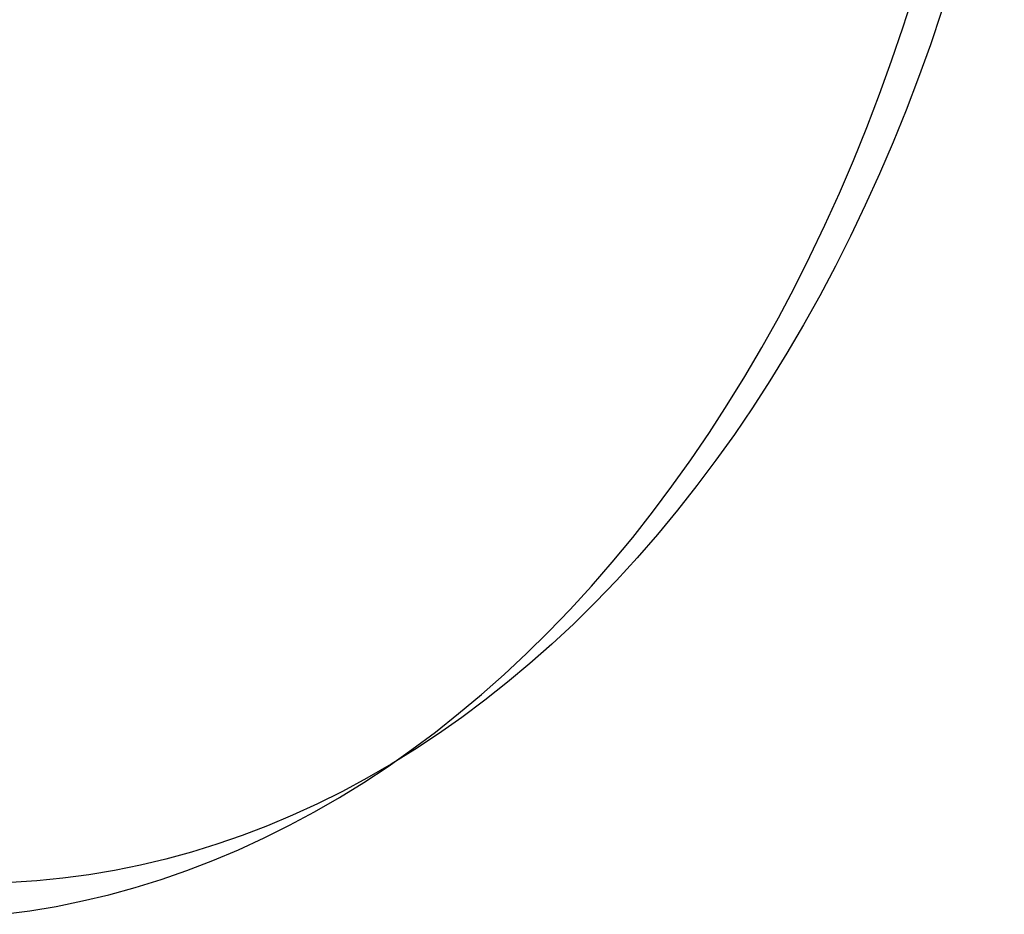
# Model space of a CAD drawing. Header units: millimetres. Extents: x -104 to 128, y -124 to 124.
# Tile 252 of 256: x 120.21 to 128.2, y -12.46 to -5.2. Entities that reach past the tile are written whole.
import ezdxf

# ---------------------------------------------------------------- set-up
doc = ezdxf.new("R2010")
doc.units = ezdxf.units.MM
doc.header["$MEASUREMENT"] = 0
doc.layers.add('Predefinito', color=5, linetype='Continuous')

msp = doc.modelspace()

# ---------------------------------------------------------------- linework, layer by layer
at = {"layer": 'Predefinito', "extrusion": (0.707107, 0, 0.707107)}
msp.add_lwpolyline([(-1.2084, 1100.5789), (-1.448, 1100.5511), (-1.6871, 1100.5182), (-1.9671, 1100.4731), (-2.2464, 1100.4211), (-2.5248, 1100.362), (-2.8009, 1100.2963), (-3.0743, 1100.2241), (-3.3452, 1100.1453), (-3.6135, 1100.0602), (-3.8792, 1099.9686), (-4.1424, 1099.8706), (-4.4031, 1099.7663), (-4.6612, 1099.6556), (-4.9168, 1099.5385), (-5.1698, 1099.415), (-5.4203, 1099.2851), (-5.6682, 1099.1487), (-5.9744, 1098.969), (-6.1556, 1098.8564), (-6.3932, 1098.7017), (-6.6262, 1098.5417), (-6.8546, 1098.3765), (-7.0785, 1098.206), (-7.2978, 1098.0304), (-7.5126, 1097.8495), (-7.7229, 1097.6635), (-7.9288, 1097.4724), (-8.1301, 1097.276), (-8.3268, 1097.0744), (-8.5191, 1096.8676), (-8.7067, 1096.6555), (-8.9346, 1096.383), (-9.0673, 1096.2161), (-9.2387, 1095.9906), (-9.4041, 1095.7617), (-9.5635, 1095.5293), (-9.7168, 1095.2935), (-9.8642, 1095.0543), (-10.0056, 1094.8117), (-10.141, 1094.5658), (-10.2704, 1094.3164), (-10.3939, 1094.0636), (-10.5114, 1093.8074), (-10.6228, 1093.5478), (-10.7281, 1093.2847), (-10.8273, 1093.0182), (-10.9197, 1092.7496), (-11.0052, 1092.4797), (-11.0837, 1092.2086), (-11.1555, 1091.9363), (-11.2205, 1091.6627), (-11.2787, 1091.388), (-11.3301, 1091.1119), (-11.3748, 1090.8347), (-11.4128, 1090.5562), (-11.444, 1090.2765), (-11.4683, 1089.9956), (-11.4858, 1089.7134), (-11.4964, 1089.43), (-11.5, 1089.1455), (-11.4966, 1088.8618), (-11.4862, 1088.5791), (-11.4689, 1088.2975), (-11.4448, 1088.0171), (-11.4139, 1087.7377), (-11.3762, 1087.4594), (-11.3317, 1087.1822), (-11.2804, 1086.906), (-11.2224, 1086.631), (-11.1575, 1086.357), (-11.0858, 1086.0841), (-11.0072, 1085.8123), (-10.8992, 1085.4741), (-10.8293, 1085.2726), (-10.7306, 1085.0068), (-10.6257, 1084.7443), (-10.5147, 1084.4852), (-10.3976, 1084.2293), (-10.2744, 1083.9767), (-10.1452, 1083.7274), (-10.01, 1083.4813), (-9.8687, 1083.2385), (-9.7214, 1082.999), (-9.568, 1082.7627), (-9.4085, 1082.5298), (-9.2429, 1082.3002), (-9.0271, 1082.0179), (-8.8935, 1081.8518), (-8.7112, 1081.6349), (-8.5242, 1081.4233), (-8.3325, 1081.2167), (-8.1362, 1081.0153), (-7.9352, 1080.819), (-7.7296, 1080.6277), (-7.5194, 1080.4416), (-7.3046, 1080.2605), (-7.0852, 1080.0844), (-6.8611, 1079.9135), (-6.6323, 1079.7478), (-6.3988, 1079.5872), (-6.1606, 1079.4319), (-5.9189, 1079.2827), (-5.6744, 1079.14), (-5.4272, 1079.0038), (-5.1773, 1078.8739), (-4.9247, 1078.7504), (-4.6694, 1078.6332), (-4.4114, 1078.5224), (-4.1508, 1078.4178), (-3.8875, 1078.3196), (-3.6215, 1078.2277), (-3.3528, 1078.1422), (-3.0814, 1078.0631), (-2.8072, 1077.9905), (-2.5304, 1077.9245), (-2.2525, 1077.8654), (-1.9738, 1077.8133), (-1.6942, 1077.7681), (-1.4139, 1077.7299), (-1.1327, 1077.6985), (-0.8508, 1077.6741), (-0.568, 1077.6566), (-0.2844, 1077.6461), (0, 1077.6426)], dxfattribs=at)
at = {"layer": 'Predefinito', "extrusion": (0.328635, 0.885437, -0.328635)}
msp.add_lwpolyline([(-121.1748, 1574.2341), (-121.1912, 1574.2192), (-121.2075, 1574.2038), (-121.2235, 1574.1879), (-121.2394, 1574.1715), (-121.2549, 1574.1546), (-121.2702, 1574.1372), (-121.2852, 1574.1193), (-121.2999, 1574.1009), (-121.3143, 1574.0821), (-121.3283, 1574.0628), (-121.3419, 1574.043), (-121.3552, 1574.0228), (-121.368, 1574.0021), (-121.3804, 1573.981), (-121.3924, 1573.9594), (-121.4038, 1573.9375), (-121.4148, 1573.9151), (-121.4253, 1573.8924), (-121.4352, 1573.8694), (-121.4446, 1573.8459), (-121.4534, 1573.8222), (-121.4617, 1573.7982), (-121.4693, 1573.7739), (-121.4764, 1573.7493), (-121.4829, 1573.7244), (-121.4887, 1573.6994), (-121.4939, 1573.6742), (-121.4984, 1573.6488), (-121.5023, 1573.6232), (-121.5055, 1573.5976), (-121.5081, 1573.5718), (-121.51, 1573.546), (-121.5112, 1573.5202), (-121.5118, 1573.4943), (-121.5117, 1573.4684), (-121.5109, 1573.4426), (-121.5095, 1573.4169), (-121.5074, 1573.3912), (-121.5047, 1573.3656), (-121.5013, 1573.3402), (-121.4972, 1573.3149), (-121.4926, 1573.2899), (-121.4873, 1573.265), (-121.4814, 1573.2404), (-121.4749, 1573.216), (-121.4678, 1573.1919), (-121.4602, 1573.1681), (-121.452, 1573.1446), (-121.4433, 1573.1214), (-121.434, 1573.0986), (-121.4243, 1573.0761), (-121.4141, 1573.0541), (-121.4034, 1573.0324), (-121.3922, 1573.0111), (-121.3806, 1572.9902), (-121.3687, 1572.9698), (-121.3563, 1572.9497), (-121.3436, 1572.9302), (-121.3305, 1572.9111), (-121.3171, 1572.8924), (-121.3034, 1572.8742), (-121.2894, 1572.8565), (-121.2751, 1572.8392), (-121.2605, 1572.8225)], dxfattribs=at)
at = {"layer": 'Predefinito', "extrusion": (0.358988, 0.861543, -0.358988)}
msp.add_lwpolyline([(-119.544, 1558.7457), (-119.5606, 1558.731), (-119.5771, 1558.7158), (-119.5934, 1558.7001), (-119.6094, 1558.684), (-119.6252, 1558.6673), (-119.6408, 1558.6501), (-119.656, 1558.6324), (-119.6709, 1558.6143), (-119.6856, 1558.5956), (-119.6998, 1558.5765), (-119.7137, 1558.5569), (-119.7273, 1558.5368), (-119.7404, 1558.5163), (-119.753, 1558.4954), (-119.7653, 1558.474), (-119.777, 1558.4522), (-119.7883, 1558.43), (-119.7991, 1558.4075), (-119.8093, 1558.3845), (-119.819, 1558.3613), (-119.8282, 1558.3376), (-119.8368, 1558.3137), (-119.8448, 1558.2895), (-119.8522, 1558.265), (-119.8589, 1558.2403), (-119.8651, 1558.2153), (-119.8706, 1558.1902), (-119.8755, 1558.1648), (-119.8798, 1558.1394), (-119.8833, 1558.1137), (-119.8863, 1558.088), (-119.8885, 1558.0622), (-119.8901, 1558.0364), (-119.891, 1558.0105), (-119.8913, 1557.9847), (-119.8908, 1557.9589), (-119.8898, 1557.9331), (-119.888, 1557.9074), (-119.8856, 1557.8818), (-119.8826, 1557.8563), (-119.8789, 1557.831), (-119.8745, 1557.8059), (-119.8696, 1557.781), (-119.864, 1557.7562), (-119.8579, 1557.7318), (-119.8511, 1557.7076), (-119.8438, 1557.6837), (-119.8359, 1557.6601), (-119.8275, 1557.6368), (-119.8186, 1557.6138), (-119.8092, 1557.5912), (-119.7992, 1557.569), (-119.7888, 1557.5472), (-119.778, 1557.5257), (-119.7667, 1557.5047), (-119.755, 1557.4841), (-119.7429, 1557.4639), (-119.7304, 1557.4442), (-119.7176, 1557.4249), (-119.7045, 1557.4061), (-119.691, 1557.3877), (-119.6772, 1557.3698), (-119.6632, 1557.3523), (-119.6489, 1557.3354)], dxfattribs=at)
at = {"layer": 'Predefinito', "extrusion": (0.373911, 0.848753, -0.373911)}
msp.add_lwpolyline([(-118.6458, 1550.572), (-118.6626, 1550.5575), (-118.6791, 1550.5424), (-118.6955, 1550.5269), (-118.7117, 1550.5108), (-118.7276, 1550.4942), (-118.7433, 1550.4772), (-118.7587, 1550.4596), (-118.7737, 1550.4415), (-118.7885, 1550.423), (-118.8029, 1550.404), (-118.8169, 1550.3845), (-118.8306, 1550.3645), (-118.8439, 1550.3441), (-118.8567, 1550.3233), (-118.8691, 1550.302), (-118.881, 1550.2803), (-118.8924, 1550.2582), (-118.9034, 1550.2357), (-118.9138, 1550.2129), (-118.9237, 1550.1896), (-118.933, 1550.1661), (-118.9418, 1550.1422), (-118.9499, 1550.1181), (-118.9575, 1550.0936), (-118.9645, 1550.069), (-118.9708, 1550.0441), (-118.9766, 1550.0189), (-118.9816, 1549.9936), (-118.9861, 1549.9682), (-118.9898, 1549.9426), (-118.9929, 1549.9169), (-118.9954, 1549.8912), (-118.9972, 1549.8653), (-118.9983, 1549.8395), (-118.9987, 1549.8136), (-118.9985, 1549.7878), (-118.9976, 1549.762), (-118.996, 1549.7363), (-118.9938, 1549.7107), (-118.9909, 1549.6852), (-118.9874, 1549.6599), (-118.9833, 1549.6347), (-118.9785, 1549.6097), (-118.9731, 1549.585), (-118.9672, 1549.5605), (-118.9606, 1549.5362), (-118.9535, 1549.5123), (-118.9458, 1549.4886), (-118.9375, 1549.4652), (-118.9288, 1549.4422), (-118.9195, 1549.4196), (-118.9097, 1549.3973), (-118.8995, 1549.3754), (-118.8888, 1549.3539), (-118.8777, 1549.3327), (-118.8661, 1549.312), (-118.8542, 1549.2918), (-118.8419, 1549.272), (-118.8292, 1549.2526), (-118.8162, 1549.2336), (-118.8028, 1549.2152), (-118.7892, 1549.1971), (-118.7753, 1549.1796), (-118.7611, 1549.1625)], dxfattribs=at)
at = {"layer": 'Predefinito', "extrusion": (0.381309, 0.842144, -0.381309)}
msp.add_lwpolyline([(-118.1747, 1546.3815), (-118.1915, 1546.367), (-118.2082, 1546.352), (-118.2246, 1546.3365), (-118.2408, 1546.3205), (-118.2568, 1546.304), (-118.2725, 1546.287), (-118.288, 1546.2695), (-118.3031, 1546.2515), (-118.318, 1546.233), (-118.3324, 1546.214), (-118.3466, 1546.1946), (-118.3603, 1546.1747), (-118.3736, 1546.1543), (-118.3865, 1546.1335), (-118.399, 1546.1123), (-118.411, 1546.0906), (-118.4225, 1546.0686), (-118.4336, 1546.0461), (-118.4441, 1546.0233), (-118.454, 1546.0002), (-118.4635, 1545.9766), (-118.4723, 1545.9528), (-118.4806, 1545.9287), (-118.4883, 1545.9043), (-118.4953, 1545.8796), (-118.5018, 1545.8548), (-118.5076, 1545.8297), (-118.5127, 1545.8044), (-118.5173, 1545.779), (-118.5211, 1545.7534), (-118.5243, 1545.7277), (-118.5269, 1545.7019), (-118.5288, 1545.6761), (-118.53, 1545.6503), (-118.5305, 1545.6244), (-118.5304, 1545.5986), (-118.5296, 1545.5728), (-118.5281, 1545.5471), (-118.526, 1545.5215), (-118.5232, 1545.496), (-118.5198, 1545.4706), (-118.5158, 1545.4454), (-118.5111, 1545.4205), (-118.5058, 1545.3957), (-118.5, 1545.3712), (-118.4935, 1545.3469), (-118.4864, 1545.3229), (-118.4788, 1545.2992), (-118.4707, 1545.2758), (-118.462, 1545.2528), (-118.4528, 1545.2301), (-118.4432, 1545.2077), (-118.433, 1545.1858), (-118.4224, 1545.1642), (-118.4113, 1545.1431), (-118.3999, 1545.1223), (-118.388, 1545.102), (-118.3758, 1545.0822), (-118.3632, 1545.0627), (-118.3502, 1545.0437), (-118.337, 1545.0252), (-118.3234, 1545.0072), (-118.3095, 1544.9895), (-118.2954, 1544.9724)], dxfattribs=at)
at = {"layer": 'Predefinito', "extrusion": (0.388648, 0.835407, -0.388648)}
msp.add_lwpolyline([(-117.6894, 1542.1323), (-117.7063, 1542.1179), (-117.723, 1542.103), (-117.7395, 1542.0876), (-117.7558, 1542.0716), (-117.7718, 1542.0552), (-117.7876, 1542.0382), (-117.8031, 1542.0208), (-117.8184, 1542.0029), (-117.8333, 1541.9844), (-117.8478, 1541.9655), (-117.862, 1541.9462), (-117.8758, 1541.9263), (-117.8893, 1541.906), (-117.9022, 1541.8852), (-117.9148, 1541.8641), (-117.9269, 1541.8425), (-117.9385, 1541.8204), (-117.9496, 1541.798), (-117.9602, 1541.7753), (-117.9703, 1541.7521), (-117.9798, 1541.7287), (-117.9887, 1541.7049), (-117.9971, 1541.6808), (-118.0049, 1541.6564), (-118.012, 1541.6318), (-118.0186, 1541.6069), (-118.0245, 1541.5819), (-118.0297, 1541.5566), (-118.0344, 1541.5312), (-118.0383, 1541.5056), (-118.0417, 1541.48), (-118.0443, 1541.4542), (-118.0463, 1541.4284), (-118.0476, 1541.4026), (-118.0482, 1541.3767), (-118.0482, 1541.3509), (-118.0475, 1541.3251), (-118.0461, 1541.2994), (-118.0441, 1541.2737), (-118.0415, 1541.2482), (-118.0382, 1541.2229), (-118.0342, 1541.1977), (-118.0296, 1541.1727), (-118.0245, 1541.1479), (-118.0187, 1541.1233), (-118.0123, 1541.099), (-118.0054, 1541.075), (-117.9978, 1541.0513), (-117.9898, 1541.0279), (-117.9812, 1541.0048), (-117.9721, 1540.9821), (-117.9625, 1540.9597), (-117.9525, 1540.9377), (-117.9419, 1540.9161), (-117.931, 1540.8949), (-117.9196, 1540.8741), (-117.9078, 1540.8538), (-117.8956, 1540.8338), (-117.8831, 1540.8144), (-117.8702, 1540.7953), (-117.857, 1540.7767), (-117.8436, 1540.7586), (-117.8298, 1540.741), (-117.8157, 1540.7238)], dxfattribs=at)
at = {"layer": 'Predefinito', "extrusion": (0.444743, 0.777437, -0.444743)}
msp.add_lwpolyline([(-113.2988, 1506.562), (-113.3162, 1506.5482), (-113.3334, 1506.5338), (-113.3504, 1506.519), (-113.3672, 1506.5037), (-113.3839, 1506.4878), (-113.4002, 1506.4714), (-113.4164, 1506.4545), (-113.4322, 1506.4371), (-113.4477, 1506.4192), (-113.4629, 1506.4009), (-113.4778, 1506.382), (-113.4923, 1506.3626), (-113.5064, 1506.3428), (-113.5202, 1506.3225), (-113.5335, 1506.3018), (-113.5463, 1506.2806), (-113.5587, 1506.259), (-113.5706, 1506.2371), (-113.582, 1506.2147), (-113.5928, 1506.1919), (-113.6032, 1506.1688), (-113.6129, 1506.1453), (-113.6221, 1506.1215), (-113.6308, 1506.0974), (-113.6388, 1506.0731), (-113.6462, 1506.0485), (-113.653, 1506.0236), (-113.6591, 1505.9986), (-113.6646, 1505.9733), (-113.6695, 1505.9479), (-113.6737, 1505.9224), (-113.6773, 1505.8968), (-113.6801, 1505.871), (-113.6824, 1505.8453), (-113.6839, 1505.8194), (-113.6848, 1505.7936), (-113.685, 1505.7678), (-113.6845, 1505.7421), (-113.6834, 1505.7164), (-113.6817, 1505.6908), (-113.6793, 1505.6653), (-113.6762, 1505.64), (-113.6725, 1505.6149), (-113.6682, 1505.5899), (-113.6633, 1505.5652), (-113.6578, 1505.5407), (-113.6517, 1505.5164), (-113.645, 1505.4924), (-113.6378, 1505.4688), (-113.63, 1505.4454), (-113.6217, 1505.4224), (-113.6129, 1505.3997), (-113.6036, 1505.3773), (-113.5939, 1505.3554), (-113.5836, 1505.3338), (-113.573, 1505.3126), (-113.5619, 1505.2919), (-113.5505, 1505.2715), (-113.5386, 1505.2516), (-113.5265, 1505.2322), (-113.5139, 1505.2131), (-113.5011, 1505.1945), (-113.4879, 1505.1764), (-113.4745, 1505.1587)], dxfattribs=at)
at = {"layer": 'Predefinito', "extrusion": (0.496262, 0.712354, -0.496262)}
msp.add_lwpolyline([(-107.8848, 1468.8567), (-107.9027, 1468.8436), (-107.9205, 1468.83), (-107.9382, 1468.8159), (-107.9556, 1468.8013), (-107.9729, 1468.7861), (-107.9899, 1468.7704), (-108.0067, 1468.7542), (-108.0233, 1468.7375), (-108.0396, 1468.7203), (-108.0555, 1468.7026), (-108.0712, 1468.6843), (-108.0865, 1468.6656), (-108.1014, 1468.6464), (-108.116, 1468.6267), (-108.1301, 1468.6065), (-108.1438, 1468.5859), (-108.1571, 1468.5649), (-108.1699, 1468.5434), (-108.1822, 1468.5215), (-108.194, 1468.4992), (-108.2053, 1468.4765), (-108.2161, 1468.4535), (-108.2263, 1468.4301), (-108.2359, 1468.4064), (-108.2449, 1468.3824), (-108.2534, 1468.3582), (-108.2612, 1468.3336), (-108.2684, 1468.3088), (-108.2749, 1468.2839), (-108.2809, 1468.2587), (-108.2861, 1468.2333), (-108.2908, 1468.2079), (-108.2947, 1468.1823), (-108.298, 1468.1566), (-108.3006, 1468.1309), (-108.3026, 1468.1051), (-108.3039, 1468.0794), (-108.3045, 1468.0536), (-108.3045, 1468.0279), (-108.3038, 1468.0023), (-108.3024, 1467.9767), (-108.3004, 1467.9513), (-108.2978, 1467.926), (-108.2945, 1467.9009), (-108.2907, 1467.876), (-108.2862, 1467.8513), (-108.2811, 1467.8268), (-108.2754, 1467.8026), (-108.2692, 1467.7786), (-108.2624, 1467.7549), (-108.2551, 1467.7316), (-108.2473, 1467.7085), (-108.2389, 1467.6858), (-108.2301, 1467.6635), (-108.2208, 1467.6415), (-108.211, 1467.6199), (-108.2009, 1467.5987), (-108.1903, 1467.5779), (-108.1793, 1467.5575), (-108.1679, 1467.5375), (-108.1562, 1467.518), (-108.1441, 1467.4989), (-108.1317, 1467.4802), (-108.1191, 1467.462)], dxfattribs=at)
at = {"layer": 'Predefinito', "extrusion": (0.543219, 0.640177, -0.543219)}
msp.add_lwpolyline([(-101.2356, 1430.0132), (-101.2542, 1430.001), (-101.2726, 1429.9883), (-101.291, 1429.9751), (-101.3091, 1429.9613), (-101.3271, 1429.9471), (-101.3449, 1429.9322), (-101.3625, 1429.9169), (-101.3799, 1429.901), (-101.397, 1429.8846), (-101.4138, 1429.8677), (-101.4303, 1429.8503), (-101.4466, 1429.8323), (-101.4624, 1429.8139), (-101.4779, 1429.7949), (-101.4931, 1429.7755), (-101.5078, 1429.7556), (-101.5221, 1429.7352), (-101.5359, 1429.7144), (-101.5493, 1429.6932), (-101.5622, 1429.6715), (-101.5746, 1429.6494), (-101.5865, 1429.6269), (-101.5978, 1429.6041), (-101.6086, 1429.5809), (-101.6188, 1429.5574), (-101.6284, 1429.5335), (-101.6375, 1429.5094), (-101.6459, 1429.485), (-101.6537, 1429.4604), (-101.6608, 1429.4355), (-101.6674, 1429.4105), (-101.6732, 1429.3853), (-101.6785, 1429.3599), (-101.683, 1429.3345), (-101.6869, 1429.3089), (-101.6902, 1429.2833), (-101.6927, 1429.2576), (-101.6946, 1429.2319), (-101.6959, 1429.2062), (-101.6964, 1429.1806), (-101.6963, 1429.155), (-101.6956, 1429.1295), (-101.6942, 1429.1041), (-101.6922, 1429.0789), (-101.6896, 1429.0538), (-101.6863, 1429.0289), (-101.6825, 1429.0042), (-101.678, 1428.9797), (-101.673, 1428.9555), (-101.6674, 1428.9315), (-101.6612, 1428.9078), (-101.6545, 1428.8844), (-101.6473, 1428.8613), (-101.6396, 1428.8385), (-101.6314, 1428.8161), (-101.6227, 1428.7941), (-101.6136, 1428.7724), (-101.604, 1428.7511), (-101.5941, 1428.7302), (-101.5837, 1428.7097), (-101.573, 1428.6896), (-101.5619, 1428.6699), (-101.5504, 1428.6507), (-101.5387, 1428.6318)], dxfattribs=at)
at = {"layer": 'Predefinito', "extrusion": (0.554234, 0.621007, -0.554234)}
msp.add_lwpolyline([(-99.3497, 1420.2525), (-99.3685, 1420.2405), (-99.3871, 1420.2281), (-99.4056, 1420.2151), (-99.4239, 1420.2016), (-99.4421, 1420.1876), (-99.4601, 1420.173), (-99.4779, 1420.1579), (-99.4955, 1420.1423), (-99.5128, 1420.1261), (-99.5299, 1420.1094), (-99.5467, 1420.0922), (-99.5631, 1420.0745), (-99.5792, 1420.0563), (-99.595, 1420.0375), (-99.6104, 1420.0183), (-99.6254, 1419.9986), (-99.64, 1419.9784), (-99.6541, 1419.9578), (-99.6678, 1419.9367), (-99.681, 1419.9152), (-99.6937, 1419.8933), (-99.7059, 1419.871), (-99.7175, 1419.8483), (-99.7286, 1419.8253), (-99.7391, 1419.8019), (-99.7491, 1419.7782), (-99.7585, 1419.7542), (-99.7672, 1419.7299), (-99.7753, 1419.7054), (-99.7828, 1419.6807), (-99.7897, 1419.6557), (-99.7959, 1419.6306), (-99.8015, 1419.6053), (-99.8064, 1419.5799), (-99.8106, 1419.5544), (-99.8142, 1419.5288), (-99.8171, 1419.5032), (-99.8194, 1419.4775), (-99.821, 1419.4519), (-99.8219, 1419.4262), (-99.8222, 1419.4007), (-99.8218, 1419.3752), (-99.8208, 1419.3498), (-99.8191, 1419.3245), (-99.8168, 1419.2994), (-99.8139, 1419.2744), (-99.8104, 1419.2497), (-99.8062, 1419.2251), (-99.8015, 1419.2008), (-99.7963, 1419.1768), (-99.7904, 1419.153), (-99.7841, 1419.1295), (-99.7772, 1419.1063), (-99.7698, 1419.0835), (-99.7619, 1419.0609), (-99.7535, 1419.0388), (-99.7447, 1419.017), (-99.7354, 1418.9955), (-99.7257, 1418.9745), (-99.7157, 1418.9538), (-99.7052, 1418.9336), (-99.6944, 1418.9138), (-99.6832, 1418.8944), (-99.6717, 1418.8754)], dxfattribs=at)
at = {"layer": 'Predefinito', "extrusion": (0.559628, 0.611256, -0.559628)}
msp.add_lwpolyline([(-98.3706, 1415.3801), (-98.3894, 1415.3683), (-98.4081, 1415.356), (-98.4267, 1415.3431), (-98.4451, 1415.3298), (-98.4634, 1415.3159), (-98.4815, 1415.3014), (-98.4994, 1415.2864), (-98.5171, 1415.2709), (-98.5346, 1415.2549), (-98.5517, 1415.2383), (-98.5686, 1415.2212), (-98.5852, 1415.2036), (-98.6015, 1415.1855), (-98.6174, 1415.1669), (-98.6329, 1415.1478), (-98.648, 1415.1282), (-98.6627, 1415.1081), (-98.677, 1415.0876), (-98.6908, 1415.0666), (-98.7042, 1415.0452), (-98.717, 1415.0234), (-98.7294, 1415.0012), (-98.7412, 1414.9786), (-98.7524, 1414.9556), (-98.7631, 1414.9323), (-98.7733, 1414.9087), (-98.7828, 1414.8847), (-98.7917, 1414.8605), (-98.8, 1414.8361), (-98.8077, 1414.8114), (-98.8147, 1414.7865), (-98.8211, 1414.7614), (-98.8269, 1414.7362), (-98.832, 1414.7108), (-98.8364, 1414.6853), (-98.8401, 1414.6597), (-98.8432, 1414.6341), (-98.8457, 1414.6085), (-98.8475, 1414.5828), (-98.8486, 1414.5572), (-98.849, 1414.5317), (-98.8488, 1414.5062), (-98.848, 1414.4807), (-98.8465, 1414.4555), (-98.8443, 1414.4303), (-98.8416, 1414.4054), (-98.8383, 1414.3806), (-98.8343, 1414.356), (-98.8298, 1414.3317), (-98.8247, 1414.3076), (-98.819, 1414.2838), (-98.8128, 1414.2602), (-98.8061, 1414.237), (-98.7988, 1414.2141), (-98.7911, 1414.1915), (-98.7829, 1414.1693), (-98.7742, 1414.1474), (-98.7651, 1414.1259), (-98.7556, 1414.1048), (-98.7457, 1414.0841), (-98.7353, 1414.0638), (-98.7246, 1414.0439), (-98.7136, 1414.0244), (-98.7022, 1414.0053)], dxfattribs=at)
at = {"layer": 'Predefinito', "extrusion": (0.564928, 0.601426, -0.564928)}
msp.add_lwpolyline([(-97.3698, 1410.5326), (-97.3887, 1410.5209), (-97.4075, 1410.5087), (-97.4262, 1410.496), (-97.4447, 1410.4828), (-97.4631, 1410.469), (-97.4813, 1410.4547), (-97.4993, 1410.4399), (-97.5171, 1410.4245), (-97.5347, 1410.4086), (-97.552, 1410.3921), (-97.569, 1410.3752), (-97.5857, 1410.3577), (-97.6021, 1410.3397), (-97.6181, 1410.3212), (-97.6338, 1410.3022), (-97.6491, 1410.2827), (-97.6639, 1410.2627), (-97.6783, 1410.2423), (-97.6923, 1410.2214), (-97.7058, 1410.2001), (-97.7188, 1410.1784), (-97.7313, 1410.1563), (-97.7433, 1410.1337), (-97.7547, 1410.1109), (-97.7656, 1410.0876), (-97.7759, 1410.0641), (-97.7856, 1410.0402), (-97.7947, 1410.0161), (-97.8032, 1409.9917), (-97.811, 1409.967), (-97.8182, 1409.9422), (-97.8248, 1409.9171), (-97.8307, 1409.8919), (-97.836, 1409.8666), (-97.8406, 1409.8412), (-97.8446, 1409.8156), (-97.8478, 1409.79), (-97.8505, 1409.7644), (-97.8524, 1409.7388), (-97.8537, 1409.7132), (-97.8543, 1409.6876), (-97.8543, 1409.6621), (-97.8537, 1409.6367), (-97.8523, 1409.6114), (-97.8504, 1409.5862), (-97.8478, 1409.5613), (-97.8447, 1409.5365), (-97.8409, 1409.5119), (-97.8366, 1409.4875), (-97.8316, 1409.4634), (-97.8261, 1409.4395), (-97.8201, 1409.4159), (-97.8135, 1409.3926), (-97.8065, 1409.3697), (-97.7989, 1409.3471), (-97.7908, 1409.3248), (-97.7823, 1409.3028), (-97.7734, 1409.2813), (-97.764, 1409.2601), (-97.7542, 1409.2393), (-97.744, 1409.2189), (-97.7335, 1409.1989), (-97.7226, 1409.1794), (-97.7114, 1409.1602)], dxfattribs=at)
at = {"layer": 'Predefinito', "extrusion": (-0.585174, -0.561376, 0.585174)}
msp.add_lwpolyline([(93.1488, 1391.4621), (93.168, 1391.4511), (93.1871, 1391.4395), (93.2062, 1391.4273), (93.2251, 1391.4146), (93.2439, 1391.4014), (93.2626, 1391.3877), (93.281, 1391.3734), (93.2993, 1391.3585), (93.3173, 1391.3431), (93.3351, 1391.3272), (93.3526, 1391.3108), (93.3698, 1391.2938), (93.3867, 1391.2763), (93.4033, 1391.2583), (93.4195, 1391.2398), (93.4354, 1391.2207), (93.4508, 1391.2012), (93.4658, 1391.1812), (93.4804, 1391.1608), (93.4946, 1391.1399), (93.5082, 1391.1186), (93.5214, 1391.0968), (93.534, 1391.0747), (93.5461, 1391.0521), (93.5577, 1391.0292), (93.5687, 1391.006), (93.5791, 1390.9824), (93.5889, 1390.9586), (93.5981, 1390.9344), (93.6067, 1390.9101), (93.6146, 1390.8854), (93.622, 1390.8606), (93.6287, 1390.8356), (93.6347, 1390.8104), (93.64, 1390.7851), (93.6448, 1390.7597), (93.6488, 1390.7343), (93.6522, 1390.7087), (93.6549, 1390.6832), (93.657, 1390.6576), (93.6584, 1390.6321), (93.6591, 1390.6066), (93.6592, 1390.5811), (93.6586, 1390.5558), (93.6575, 1390.5306), (93.6557, 1390.5056), (93.6532, 1390.4807), (93.6502, 1390.456), (93.6466, 1390.4315), (93.6424, 1390.4072), (93.6376, 1390.3832), (93.6323, 1390.3595), (93.6264, 1390.336), (93.62, 1390.3128), (93.6131, 1390.29), (93.6057, 1390.2675), (93.5979, 1390.2453), (93.5896, 1390.2235), (93.5809, 1390.202), (93.5717, 1390.181), (93.5621, 1390.1603), (93.5522, 1390.14), (93.5419, 1390.1201), (93.5312, 1390.1006)], dxfattribs=at)
at = {"layer": 'Predefinito', "extrusion": (-0.621158, -0.477833, 0.621158)}
msp.add_lwpolyline([(83.5849, 1355.3461), (83.6048, 1355.3363), (83.6247, 1355.326), (83.6445, 1355.3151), (83.6642, 1355.3037), (83.6838, 1355.2918), (83.7033, 1355.2792), (83.7227, 1355.2662), (83.7419, 1355.2526), (83.7609, 1355.2384), (83.7797, 1355.2237), (83.7982, 1355.2084), (83.8165, 1355.1926), (83.8345, 1355.1763), (83.8523, 1355.1594), (83.8697, 1355.142), (83.8867, 1355.124), (83.9034, 1355.1056), (83.9198, 1355.0866), (83.9357, 1355.0672), (83.9511, 1355.0473), (83.9662, 1355.0269), (83.9807, 1355.0061), (83.9948, 1354.9848), (84.0084, 1354.9631), (84.0214, 1354.941), (84.0339, 1354.9185), (84.0458, 1354.8957), (84.0572, 1354.8726), (84.0679, 1354.8491), (84.0781, 1354.8253), (84.0877, 1354.8013), (84.0966, 1354.777), (84.1049, 1354.7524), (84.1126, 1354.7277), (84.1196, 1354.7028), (84.126, 1354.6778), (84.1317, 1354.6526), (84.1368, 1354.6274), (84.1411, 1354.6021), (84.1449, 1354.5767), (84.148, 1354.5513), (84.1504, 1354.5259), (84.1521, 1354.5006), (84.1533, 1354.4752), (84.1537, 1354.45), (84.1536, 1354.4249), (84.1528, 1354.3999), (84.1514, 1354.3751), (84.1494, 1354.3504), (84.1468, 1354.3259), (84.1436, 1354.3016), (84.1398, 1354.2776), (84.1355, 1354.2538), (84.1307, 1354.2303), (84.1253, 1354.207), (84.1194, 1354.184), (84.113, 1354.1614), (84.1062, 1354.1391), (84.0989, 1354.1171), (84.0911, 1354.0955), (84.0829, 1354.0742), (84.0744, 1354.0533), (84.0654, 1354.0328), (84.056, 1354.0127)], dxfattribs=at)
at = {"layer": 'Predefinito', "extrusion": (0.651191, 0.389744, -0.651191)}
msp.add_lwpolyline([(-72.3765, 1322.9742), (-72.3971, 1322.9659), (-72.4176, 1322.957), (-72.4382, 1322.9477), (-72.4587, 1322.9378), (-72.4792, 1322.9273), (-72.4995, 1322.9163), (-72.5198, 1322.9047), (-72.5399, 1322.8925), (-72.5599, 1322.8798), (-72.5798, 1322.8665), (-72.5994, 1322.8527), (-72.6188, 1322.8383), (-72.638, 1322.8233), (-72.6569, 1322.8078), (-72.6756, 1322.7917), (-72.6939, 1322.7751), (-72.712, 1322.7579), (-72.7296, 1322.7402), (-72.7469, 1322.722), (-72.7638, 1322.7033), (-72.7803, 1322.6841), (-72.7964, 1322.6644), (-72.812, 1322.6442), (-72.8271, 1322.6236), (-72.8418, 1322.6025), (-72.8559, 1322.581), (-72.8695, 1322.5592), (-72.8825, 1322.5369), (-72.895, 1322.5143), (-72.9069, 1322.4913), (-72.9182, 1322.4681), (-72.9289, 1322.4445), (-72.939, 1322.4207), (-72.9485, 1322.3966), (-72.9574, 1322.3723), (-72.9656, 1322.3478), (-72.9731, 1322.3231), (-72.98, 1322.2983), (-72.9863, 1322.2734), (-72.9919, 1322.2483), (-72.9968, 1322.2232), (-73.0011, 1322.1981), (-73.0048, 1322.1729), (-73.0078, 1322.1478), (-73.0101, 1322.1227), (-73.0118, 1322.0976), (-73.0129, 1322.0726), (-73.0133, 1322.0478), (-73.0131, 1322.023), (-73.0124, 1321.9984), (-73.011, 1321.9739), (-73.009, 1321.9497), (-73.0065, 1321.9256), (-73.0034, 1321.9018), (-72.9997, 1321.8782), (-72.9956, 1321.8549), (-72.9909, 1321.8318), (-72.9857, 1321.8091), (-72.9801, 1321.7866), (-72.9739, 1321.7645), (-72.9673, 1321.7427), (-72.9603, 1321.7212), (-72.9529, 1321.7001), (-72.9451, 1321.6793)], dxfattribs=at)
at = {"layer": 'Predefinito', "extrusion": (0.663957, 0.34398, -0.663957)}
msp.add_lwpolyline([(-66.1068, 1308.6038), (-66.1277, 1308.5963), (-66.1486, 1308.5883), (-66.1695, 1308.5798), (-66.1904, 1308.5707), (-66.2113, 1308.5611), (-66.2321, 1308.5509), (-66.2528, 1308.5401), (-66.2734, 1308.5288), (-66.2939, 1308.5169), (-66.3142, 1308.5044), (-66.3344, 1308.4914), (-66.3544, 1308.4778), (-66.3742, 1308.4636), (-66.3937, 1308.4488), (-66.413, 1308.4335), (-66.432, 1308.4176), (-66.4507, 1308.4012), (-66.4691, 1308.3843), (-66.4871, 1308.3668), (-66.5047, 1308.3487), (-66.522, 1308.3302), (-66.5388, 1308.3112), (-66.5552, 1308.2916), (-66.5712, 1308.2716), (-66.5867, 1308.2512), (-66.6016, 1308.2303), (-66.6161, 1308.209), (-66.63, 1308.1873), (-66.6434, 1308.1652), (-66.6562, 1308.1427), (-66.6685, 1308.1199), (-66.6801, 1308.0968), (-66.6912, 1308.0734), (-66.7016, 1308.0497), (-66.7115, 1308.0258), (-66.7206, 1308.0016), (-66.7292, 1307.9773), (-66.7371, 1307.9528), (-66.7443, 1307.9281), (-66.751, 1307.9034), (-66.7569, 1307.8785), (-66.7622, 1307.8535), (-66.7669, 1307.8285), (-66.7709, 1307.8035), (-66.7742, 1307.7785), (-66.7769, 1307.7536), (-66.779, 1307.7286), (-66.7804, 1307.7038), (-66.7813, 1307.6791), (-66.7815, 1307.6544), (-66.7811, 1307.6299), (-66.7801, 1307.6056), (-66.7785, 1307.5815), (-66.7764, 1307.5576), (-66.7737, 1307.5339), (-66.7705, 1307.5104), (-66.7668, 1307.4872), (-66.7625, 1307.4642), (-66.7577, 1307.4415), (-66.7525, 1307.4192), (-66.7468, 1307.3971), (-66.7407, 1307.3754), (-66.7341, 1307.3539), (-66.7271, 1307.3329)], dxfattribs=at)
at = {"layer": 'Predefinito', "extrusion": (-0.669767, -0.32066, 0.669767)}
msp.add_lwpolyline([(62.7991, 1301.9481), (62.8202, 1301.9411), (62.8412, 1301.9336), (62.8623, 1301.9255), (62.8834, 1301.9169), (62.9045, 1301.9077), (62.9255, 1301.8979), (62.9464, 1301.8876), (62.9673, 1301.8767), (62.988, 1301.8652), (63.0086, 1301.8532), (63.0291, 1301.8406), (63.0493, 1301.8274), (63.0694, 1301.8136), (63.0892, 1301.7993), (63.1088, 1301.7844), (63.1282, 1301.7689), (63.1472, 1301.7529), (63.1659, 1301.7363), (63.1843, 1301.7192), (63.2023, 1301.7015), (63.22, 1301.6833), (63.2372, 1301.6647), (63.254, 1301.6455), (63.2704, 1301.6258), (63.2863, 1301.6057), (63.3017, 1301.5851), (63.3166, 1301.5641), (63.331, 1301.5427), (63.3449, 1301.5209), (63.3581, 1301.4987), (63.3709, 1301.4762), (63.383, 1301.4533), (63.3945, 1301.4302), (63.4055, 1301.4067), (63.4158, 1301.383), (63.4255, 1301.359), (63.4345, 1301.3349), (63.443, 1301.3105), (63.4507, 1301.286), (63.4579, 1301.2614), (63.4643, 1301.2367), (63.4702, 1301.2118), (63.4753, 1301.1869), (63.4799, 1301.162), (63.4837, 1301.1371), (63.487, 1301.1122), (63.4896, 1301.0873), (63.4915, 1301.0625), (63.4929, 1301.0378), (63.4936, 1301.0132), (63.4937, 1300.9887), (63.4933, 1300.9644), (63.4922, 1300.9402), (63.4906, 1300.9162), (63.4884, 1300.8925), (63.4857, 1300.8689), (63.4824, 1300.8456), (63.4786, 1300.8226), (63.4743, 1300.7998), (63.4696, 1300.7774), (63.4643, 1300.7552), (63.4587, 1300.7333), (63.4525, 1300.7118), (63.446, 1300.6906)], dxfattribs=at)
at = {"layer": 'Predefinito', "extrusion": (-0.675168, -0.297146, 0.675168)}
msp.add_lwpolyline([(59.3895, 1295.7013), (59.4107, 1295.6948), (59.4319, 1295.6877), (59.4532, 1295.6801), (59.4745, 1295.6719), (59.4957, 1295.6631), (59.5169, 1295.6538), (59.5381, 1295.644), (59.5592, 1295.6335), (59.5801, 1295.6225), (59.601, 1295.6109), (59.6217, 1295.5987), (59.6423, 1295.586), (59.6626, 1295.5726), (59.6828, 1295.5587), (59.7027, 1295.5442), (59.7223, 1295.5292), (59.7417, 1295.5136), (59.7608, 1295.4974), (59.7795, 1295.4807), (59.7979, 1295.4634), (59.816, 1295.4456), (59.8336, 1295.4273), (59.8508, 1295.4085), (59.8676, 1295.3892), (59.8839, 1295.3694), (59.8998, 1295.3492), (59.9151, 1295.3285), (59.93, 1295.3074), (59.9443, 1295.2859), (59.9581, 1295.264), (59.9713, 1295.2418), (59.9839, 1295.2192), (59.9959, 1295.1963), (60.0074, 1295.173), (60.0182, 1295.1496), (60.0284, 1295.1258), (60.038, 1295.1019), (60.0469, 1295.0777), (60.0552, 1295.0534), (60.0628, 1295.0289), (60.0699, 1295.0043), (60.0762, 1294.9796), (60.0819, 1294.9548), (60.087, 1294.93), (60.0914, 1294.9052), (60.0951, 1294.8803), (60.0983, 1294.8555), (60.1008, 1294.8308), (60.1027, 1294.8061), (60.1039, 1294.7815), (60.1046, 1294.757), (60.1046, 1294.7327), (60.1041, 1294.7085), (60.103, 1294.6845), (60.1013, 1294.6607), (60.0991, 1294.6371), (60.0963, 1294.6138), (60.093, 1294.5906), (60.0892, 1294.5678), (60.0849, 1294.5452), (60.0802, 1294.5229), (60.075, 1294.5009), (60.0693, 1294.4793), (60.0632, 1294.4579)], dxfattribs=at)
at = {"layer": 'Predefinito', "extrusion": (-0.692511, -0.20213, 0.692511)}
msp.add_lwpolyline([(44.9137, 1275.3267), (44.9354, 1275.322), (44.9572, 1275.3168), (44.9791, 1275.3111), (45.001, 1275.3049), (45.023, 1275.2981), (45.0449, 1275.2907), (45.0669, 1275.2828), (45.0888, 1275.2742), (45.1107, 1275.2651), (45.1325, 1275.2554), (45.1542, 1275.2452), (45.1758, 1275.2343), (45.1973, 1275.2228), (45.2186, 1275.2108), (45.2397, 1275.1981), (45.2606, 1275.1849), (45.2813, 1275.1711), (45.3018, 1275.1567), (45.3219, 1275.1417), (45.3418, 1275.1262), (45.3613, 1275.11), (45.3805, 1275.0934), (45.3994, 1275.0762), (45.4178, 1275.0585), (45.4358, 1275.0402), (45.4534, 1275.0215), (45.4706, 1275.0023), (45.4872, 1274.9826), (45.5034, 1274.9624), (45.5191, 1274.9418), (45.5342, 1274.9209), (45.5488, 1274.8995), (45.5628, 1274.8777), (45.5763, 1274.8556), (45.5892, 1274.8332), (45.6015, 1274.8105), (45.6131, 1274.7875), (45.6242, 1274.7642), (45.6346, 1274.7407), (45.6444, 1274.717), (45.6536, 1274.6931), (45.6621, 1274.6691), (45.67, 1274.6449), (45.6773, 1274.6207), (45.6839, 1274.5963), (45.6899, 1274.5719), (45.6952, 1274.5475), (45.6999, 1274.5231), (45.704, 1274.4986), (45.7074, 1274.4743), (45.7102, 1274.4499), (45.7125, 1274.4257), (45.7141, 1274.4016), (45.7151, 1274.3776), (45.7156, 1274.3537), (45.7155, 1274.33), (45.7148, 1274.3065), (45.7136, 1274.2832), (45.7119, 1274.2601), (45.7096, 1274.2372), (45.7069, 1274.2146), (45.7036, 1274.1922), (45.6999, 1274.1702), (45.6958, 1274.1484)], dxfattribs=at)
at = {"layer": 'Predefinito', "extrusion": (0.703153, 0.105605, -0.703153)}
msp.add_lwpolyline([(-29.2692, 1262.8541), (-29.2912, 1262.8516), (-29.3134, 1262.8485), (-29.3357, 1262.8448), (-29.3581, 1262.8407), (-29.3806, 1262.836), (-29.4031, 1262.8307), (-29.4257, 1262.8249), (-29.4484, 1262.8184), (-29.471, 1262.8114), (-29.4936, 1262.8038), (-29.5162, 1262.7956), (-29.5387, 1262.7869), (-29.5612, 1262.7775), (-29.5835, 1262.7675), (-29.6058, 1262.7569), (-29.6278, 1262.7457), (-29.6498, 1262.7338), (-29.6715, 1262.7214), (-29.6929, 1262.7084), (-29.7142, 1262.6948), (-29.7352, 1262.6806), (-29.7558, 1262.6658), (-29.7762, 1262.6505), (-29.7962, 1262.6346), (-29.8159, 1262.6181), (-29.8352, 1262.6011), (-29.854, 1262.5836), (-29.8725, 1262.5655), (-29.8905, 1262.547), (-29.908, 1262.528), (-29.9251, 1262.5085), (-29.9416, 1262.4886), (-29.9576, 1262.4683), (-29.9731, 1262.4475), (-29.988, 1262.4264), (-30.0024, 1262.405), (-30.0162, 1262.3831), (-30.0294, 1262.361), (-30.042, 1262.3386), (-30.054, 1262.316), (-30.0654, 1262.293), (-30.0761, 1262.2699), (-30.0862, 1262.2466), (-30.0957, 1262.2231), (-30.1046, 1262.1995), (-30.1129, 1262.1758), (-30.1205, 1262.152), (-30.1274, 1262.1281), (-30.1338, 1262.1042), (-30.1395, 1262.0802), (-30.1446, 1262.0563), (-30.1491, 1262.0323), (-30.153, 1262.0085), (-30.1563, 1261.9847), (-30.159, 1261.961), (-30.1611, 1261.9374), (-30.1627, 1261.9139), (-30.1637, 1261.8906), (-30.1641, 1261.8674), (-30.164, 1261.8444), (-30.1634, 1261.8217), (-30.1623, 1261.7991), (-30.1607, 1261.7768), (-30.1586, 1261.7547)], dxfattribs=at)
at = {"layer": 'Predefinito'}
for points in [[(120.079, -12.4587, 1658.9231), (120.2943, -12.4301, 1658.7077), (120.5089, -12.3941, 1658.4932), (120.7226, -12.3508, 1658.2795), (120.9355, -12.3001, 1658.0666), (121.1475, -12.242, 1657.8546), (121.3587, -12.1765, 1657.6434), (121.5691, -12.1036, 1657.433), (121.7787, -12.0233, 1657.2234), (121.9873, -11.9354, 1657.0147), (122.1952, -11.8399, 1656.8069), (122.4013, -11.7372, 1656.6008), (122.6048, -11.6277, 1656.3973), (122.8058, -11.5115, 1656.1963), (123.0042, -11.3887, 1655.9979), (123.2001, -11.2593, 1655.802), (123.3935, -11.1232, 1655.6086), (123.5844, -10.9806, 1655.4177), (123.7728, -10.8315, 1655.2293), (123.9587, -10.6758, 1655.0434), (124.142, -10.5134, 1654.8601), (124.3228, -10.3445, 1654.6793), (124.5011, -10.1689, 1654.501), (124.6768, -9.9866, 1654.3253), (124.8499, -9.7976, 1654.1522), (125.0193, -9.6028, 1653.9827), (125.1848, -9.403, 1653.8173), (125.3462, -9.198, 1653.6559), (125.5037, -8.9879, 1653.4984), (125.6573, -8.7728, 1653.3448), (125.807, -8.5526, 1653.1951), (125.9527, -8.3274, 1653.0494), (126.0946, -8.0972, 1652.9075), (126.2326, -7.862, 1652.7695), (126.3666, -7.6218, 1652.6355), (126.4967, -7.3764, 1652.5054), (126.6228, -7.126, 1652.3793), (126.7449, -6.8704, 1652.2571), (126.8629, -6.6099, 1652.1392), (126.976, -6.3461, 1652.0261), (127.084, -6.0793, 1651.9181), (127.1871, -5.8095, 1651.8149), (127.2854, -5.5368, 1651.7167), (127.3787, -5.2612, 1651.6234), (127.4672, -4.9826, 1651.5349)], [(127.6909, -5.1379, 1652.3112), (127.5997, -5.4071, 1652.4024), (127.5038, -5.6734, 1652.4983), (127.4031, -5.9368, 1652.599), (127.2975, -6.1974, 1652.7046), (127.1871, -6.455, 1652.815), (127.0719, -6.7094, 1652.9302), (126.9527, -6.959, 1653.0494), (126.8295, -7.2036, 1653.1726), (126.7024, -7.4432, 1653.2996), (126.5715, -7.6778, 1653.4305), (126.4368, -7.9075, 1653.5653), (126.2983, -8.1323, 1653.7038), (126.1559, -8.3522, 1653.8462), (126.0098, -8.5672, 1653.9923), (125.8598, -8.7773, 1654.1423), (125.706, -8.9824, 1654.2961), (125.5483, -9.1826, 1654.4538), (125.3868, -9.3778, 1654.6153), (125.2213, -9.568, 1654.7808), (125.0523, -9.7526, 1654.9498), (124.8807, -9.9306, 1655.1214), (124.7066, -10.1021, 1655.2955), (124.53, -10.2671, 1655.4721), (124.3509, -10.4256, 1655.6512), (124.1694, -10.5777, 1655.8327), (123.9854, -10.7233, 1656.0166), (123.799, -10.8626, 1656.2031), (123.6102, -10.9954, 1656.3919), (123.4189, -11.1219, 1656.5832), (123.2251, -11.2418, 1656.777), (123.0288, -11.3553, 1656.9733), (122.8301, -11.4622, 1657.172), (122.6288, -11.5625, 1657.3733), (122.4258, -11.6557, 1657.5763), (122.222, -11.7416, 1657.7801), (122.0174, -11.82, 1657.9847), (121.8119, -11.8912, 1658.1902), (121.6057, -11.9551, 1658.3964), (121.3986, -12.0119, 1658.6035), (121.1907, -12.0614, 1658.8114), (120.982, -12.1037, 1659.0201), (120.7725, -12.1388, 1659.2296), (120.5622, -12.1668, 1659.4399), (120.351, -12.1874, 1659.6511), (120.1391, -12.2008, 1659.863)]]:
    msp.add_polyline3d(points, dxfattribs=at)

doc.saveas('drawing.dxf')
